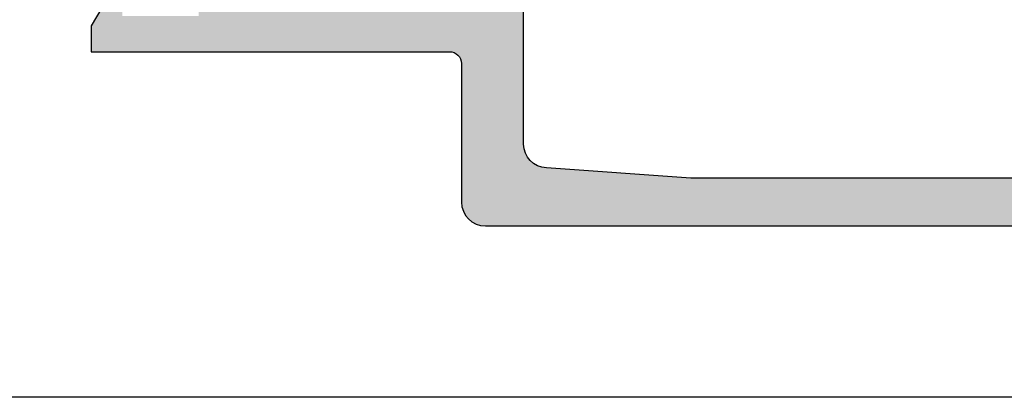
# Model space of a CAD drawing. Header units: millimetres. Extents: x 247761 to 294611, y 172579 to 236863.
# Tile 255 of 256: x 274253 to 274294, y 174620 to 174636. Entities that reach past the tile are written whole.
import ezdxf

# ---------------------------------------------------------------- set-up
doc = ezdxf.new("R2010")
doc.units = ezdxf.units.MM
doc.linetypes.add('ČÁRKOVANÁ', pattern=[19.049999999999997, 12.7, -6.35])
doc.layers.add('FASÁDA DETAILNÍ', color=4, linetype='Continuous')
doc.layers.add('NOVA', color=240, linetype='Continuous')

# ---------------------------------------------------------------- blocks, each defined once
blk = doc.blocks.new('A$C69D17D4D')
at = {"layer": 'FASÁDA DETAILNÍ'}
h = blk.add_hatch(color=256, dxfattribs=at)
edge = h.paths.add_edge_path()
edge.add_arc((-323.5001882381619, 1256.682007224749), 0.500067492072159, 270.0077324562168, 359.9922675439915)
edge.add_line((-323.0001207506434, 1256.681939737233), (-323.0001207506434, 1260.681939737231))
edge.add_arc((-323.5001882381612, 1260.681872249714), 0.5000674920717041, 0.00773245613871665, 89.9922675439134)
edge.add_line((-323.5001207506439, 1261.181939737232), (-324.8001695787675, 1261.181939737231))
edge.add_arc((-324.8001326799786, 1260.681902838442), 0.5000369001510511, 90.00422797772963, 179.9957720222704)
edge.add_line((-325.3001695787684, 1260.681939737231), (-325.3001695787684, 1260.181939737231))
edge.add_line((-325.3001695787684, 1260.181939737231), (-324.3001695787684, 1260.181939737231))
edge.add_line((-324.3001695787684, 1260.181939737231), (-324.300169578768, 1258.681939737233))
edge.add_arc((-325.3001326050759, 1258.681902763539), 0.9999630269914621, -90.00211851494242, 0.002118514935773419, ccw=False)
edge.add_line((-325.3001695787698, 1257.681939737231), (-329.3001695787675, 1257.681939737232))
edge.add_arc((-329.3000927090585, 1258.682016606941), 1.000076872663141, 180.0044039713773, 269.9955960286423, ccw=False)
edge.add_line((-330.3001695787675, 1258.681939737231), (-330.300169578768, 1260.181939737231))
edge.add_line((-330.300169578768, 1260.181939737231), (-329.3001695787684, 1260.181939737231))
edge.add_line((-329.3001695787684, 1260.181939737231), (-329.3001695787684, 1260.681939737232))
edge.add_arc((-329.8001121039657, 1260.681997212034), 0.4999425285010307, 359.9934131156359, 450.0065868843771)
edge.add_line((-329.8001695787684, 1261.181939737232), (-332.6001573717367, 1261.181939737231))
edge.add_arc((-332.6001573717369, 1260.68193973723), 0.5000000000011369, 89.99999999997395, 179.9999999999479)
edge.add_line((-333.1001573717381, 1260.681939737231), (-333.1001573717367, 1260.481939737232))
edge.add_arc((-332.6001573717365, 1260.481939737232), 0.5000000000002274, 180.0000000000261, 270.000000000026)
edge.add_line((-332.6001573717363, 1259.981939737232), (-332.1001573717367, 1259.981939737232))
edge.add_arc((-332.1001924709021, 1259.481904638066), 0.5000351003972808, 0.0040217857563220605, 89.99597821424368, ccw=False)
edge.add_line((-331.6001573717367, 1259.481939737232), (-331.6001573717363, 1258.681936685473))
edge.add_arc((-332.100173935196, 1258.681953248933), 0.5000165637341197, 270.0018979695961, 359.99810203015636, ccw=False)
edge.add_line((-332.1001573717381, 1258.181936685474), (-363.4001512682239, 1258.181936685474))
edge.add_line((-363.4001512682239, 1258.181936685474), (-369.4386088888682, 1258.61433331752))
edge.add_arc((-369.4001528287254, 1259.613553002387), 0.9999594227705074, 180.0000000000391, 267.7959971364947, ccw=False)
edge.add_line((-370.400112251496, 1259.613553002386), (-370.4001122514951, 1266.282005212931))
edge.add_arc((-369.9001122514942, 1266.282005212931), 0.5000000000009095, 90, 179.9999999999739, ccw=False)
edge.add_line((-369.9001122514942, 1266.782005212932), (-369.0001122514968, 1266.782005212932))
edge.add_arc((-369.0001122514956, 1267.282005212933), 0.5000000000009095, 269.9999999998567, 359.9999999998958)
edge.add_line((-368.5001122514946, 1267.282005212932), (-368.500112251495, 1268.682006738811))
edge.add_arc((-368.421275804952, 1268.949527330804), 0.2788950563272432, 178.8354106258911, 253.5801235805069, ccw=False)
edge.add_line((-368.700113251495, 1268.955195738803), (-368.700113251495, 1269.408789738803))
edge.add_arc((-368.4212451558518, 1269.41445039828), 0.2789255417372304, 106.42459455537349, 181.1628700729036, ccw=False)
edge.add_line((-368.500112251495, 1269.681993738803), (-368.500112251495, 1271.562004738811))
edge.add_arc((-368.8001122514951, 1271.562004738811), 0.3000000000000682, 0, 89.99999999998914)
edge.add_line((-368.800112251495, 1271.862004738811), (-369.7800865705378, 1271.862004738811))
edge.add_arc((-369.7800865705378, 1271.562004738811), 0.3000000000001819, 89.99999999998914, 179.9999999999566)
edge.add_line((-370.0800865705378, 1271.562004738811), (-370.0800865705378, 1268.802006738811))
edge.add_arc((-370.2000865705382, 1268.802006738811), 0.1200000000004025, -90.00000000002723, 0, ccw=False)
edge.add_line((-370.2000865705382, 1268.682006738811), (-374.500112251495, 1268.682006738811))
edge.add_arc((-374.500112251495, 1269.182006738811), 0.5, 180, 270, ccw=False)
edge.add_line((-375.000112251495, 1269.182006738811), (-375.0001122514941, 1269.88200673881))
edge.add_line((-375.0001122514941, 1269.88200673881), (-373.6186167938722, 1272.274827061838))
edge.add_arc((-373.7382320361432, 1272.343886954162), 0.1381197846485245, 330.0000000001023, 450.0000000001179)
edge.add_line((-373.7382320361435, 1272.482006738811), (-377.5001122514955, 1272.48200673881))
edge.add_arc((-377.5001122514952, 1274.48200673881), 1.999999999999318, 179.9999999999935, 269.99999999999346, ccw=False)
edge.add_line((-379.5001122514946, 1274.48200673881), (-379.5001122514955, 1275.050002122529))
edge.add_arc((-380.000112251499, 1275.050002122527), 0.5000000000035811, 1.563306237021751e-10, 34.47907176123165)
edge.add_arc((-383.7096108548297, 1272.502528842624), 4.999999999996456, 34.47907176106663, 84.65077199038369)
edge.add_arc((-383.2619924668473, 1277.343880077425), 0.1381197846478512, 82.29756250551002, 209.9999999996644)
edge.add_line((-383.3816077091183, 1277.274820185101), (-382.000112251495, 1274.881999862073))
edge.add_line((-382.000112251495, 1274.881999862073), (-382.000112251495, 1274.181999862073))
edge.add_arc((-382.500112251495, 1274.181999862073), 0.5, -90, 0, ccw=False)
edge.add_line((-382.500112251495, 1273.681999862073), (-386.800137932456, 1273.681999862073))
edge.add_arc((-386.800137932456, 1273.80199986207), 0.1199999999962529, 180, 269.99999999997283, ccw=False)
edge.add_line((-386.9201379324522, 1273.80199986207), (-386.9201379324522, 1276.56199786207))
edge.add_arc((-387.2201379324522, 1276.561997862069), 0.2999999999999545, 4.342517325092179e-11, 90)
edge.add_line((-387.2201379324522, 1276.86199786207), (-388.200112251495, 1276.86199786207))
edge.add_arc((-388.2001122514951, 1276.561997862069), 0.3000000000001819, 89.99999999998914, 179.9999999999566)
edge.add_line((-388.500112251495, 1276.56199786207), (-388.500112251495, 1274.681986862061))
edge.add_arc((-388.5789793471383, 1274.414443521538), 0.2789255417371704, -1.1628700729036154, 73.57540544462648, ccw=False)
edge.add_line((-388.300111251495, 1274.408782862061), (-388.300111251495, 1273.955188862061))
edge.add_arc((-388.5789486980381, 1273.949520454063), 0.2788950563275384, -73.58012358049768, 1.1645893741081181, ccw=False)
edge.add_line((-388.500112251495, 1273.681999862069), (-388.5001122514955, 1270.681941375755))
edge.add_line((-388.5001122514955, 1270.681941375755), (-387.8000398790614, 1269.981838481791))
edge.add_line((-387.8000398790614, 1269.981838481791), (-387.2000337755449, 1269.98183848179))
edge.add_line((-387.2000337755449, 1269.98183848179), (-387.2000337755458, 1271.581844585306))
edge.add_arc((-386.7000243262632, 1271.581835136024), 0.5000094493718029, 90.00108278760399, 179.9989172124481, ccw=False)
edge.add_line((-386.7000337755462, 1272.081844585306), (-386.3046056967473, 1272.081844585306))
edge.add_arc((-386.3046056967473, 1271.581844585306), 0.5, 74.99999999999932, 90, ccw=False)
edge.add_line((-386.1751961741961, 1272.064807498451), (-384.7413094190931, 1271.680598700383))
edge.add_arc((-385.0001284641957, 1270.714672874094), 1.00000000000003, -2.609112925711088e-11, 74.99999999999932, ccw=False)
edge.add_line((-384.0001284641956, 1270.714672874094), (-384.0001284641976, 1264.981850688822))
edge.add_line((-384.0001284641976, 1264.981850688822), (-387.2000337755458, 1264.981850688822))
edge.add_line((-387.2000337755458, 1264.981850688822), (-387.2000337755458, 1265.781838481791))
edge.add_line((-387.2000337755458, 1265.781838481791), (-387.8000398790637, 1265.781838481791))
edge.add_line((-387.8000398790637, 1265.781838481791), (-388.5000215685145, 1264.569405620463))
edge.add_line((-388.5000215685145, 1264.569405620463), (-388.5000215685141, 1263.481850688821))
edge.add_line((-388.5000215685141, 1263.481850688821), (-373.5001122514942, 1263.481850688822))
edge.add_arc((-373.5001122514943, 1262.981850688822), 0.5000000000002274, 0, 89.99999999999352, ccw=False)
edge.add_line((-373.0001122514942, 1262.981850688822), (-373.0001122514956, 1257.181939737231))
edge.add_arc((-372.0001122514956, 1257.181939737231), 1, 179.999999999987, 270)
edge.add_line((-372.0001122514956, 1256.181939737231), (-323.5001207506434, 1256.181939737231))
edge = h.paths.add_edge_path(flags=16)
edge.add_line((-382.4001284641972, 1265.781838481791), (-382.4001284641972, 1270.18183848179))
edge.add_arc((-381.9001284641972, 1270.18183848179), 0.5, 90, 180, ccw=False)
edge.add_line((-381.9001284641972, 1270.68183848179), (-377.5001284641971, 1270.681838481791))
edge.add_arc((-377.5001284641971, 1270.181838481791), 0.5, 0, 90, ccw=False)
edge.add_line((-377.0001284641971, 1270.181838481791), (-377.0001284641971, 1265.781838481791))
edge.add_arc((-377.5001284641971, 1265.781838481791), 0.5, -90, 0, ccw=False)
edge.add_line((-377.5001284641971, 1265.281838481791), (-381.9001284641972, 1265.281838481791))
edge.add_arc((-381.9001284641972, 1265.781838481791), 0.5, 180, 270, ccw=False)
at = {"layer": 'FASÁDA DETAILNÍ', "linetype": 'ČÁRKOVANÁ', "ltscale": 5}
blk.add_lwpolyline([(1650.999978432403, 1249.00002156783), (-24919.00002156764, 1249.000021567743), (-24919.00002156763, 24919.00002156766), (1650.999978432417, 24919.00002156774)], close=True, dxfattribs=at)
at = {"layer": 'FASÁDA DETAILNÍ'}
for points in [[(-332.1001573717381, 1258.181936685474), (-363.4001512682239, 1258.181936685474), (-369.4386088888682, 1258.61433331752, -0.4029911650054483), (-370.400112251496, 1259.613553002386), (-370.4001122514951, 1266.282005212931, -0.4142135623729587)], [(-387.8000398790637, 1265.781838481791), (-388.5000215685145, 1264.569405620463), (-388.5000215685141, 1263.481850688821), (-373.5001122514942, 1263.481850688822, -0.4142135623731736), (-373.0001122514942, 1262.981850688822), (-373.0001122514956, 1257.181939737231, 0.414213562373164), (-372.0001122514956, 1256.181939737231), (-323.5001207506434, 1256.181939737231, 0.4141345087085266)]]:
    blk.add_lwpolyline(points, format="xyb", dxfattribs=at)

msp = doc.modelspace()

# ---------------------------------------------------------------- block references
at = {"layer": 'NOVA', "ltscale": 300}
msp.add_blockref('A$C69D17D4D', (274644.5174331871, 173371.2585875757), dxfattribs=at)

doc.saveas('drawing.dxf')
